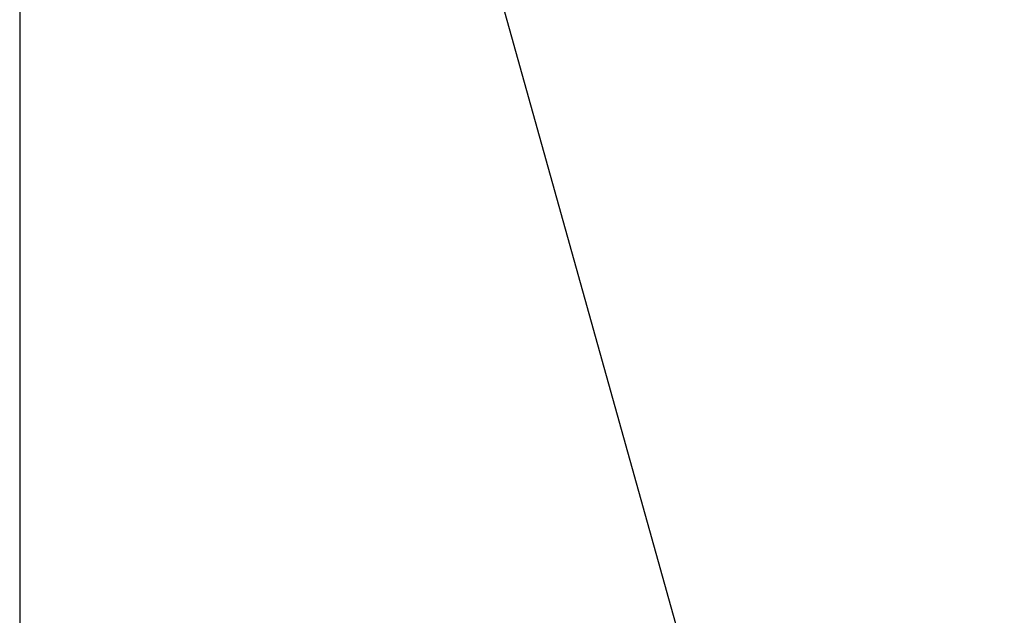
# Paper-space layout 'Inground Anchor' of a CAD drawing. Header units: millimetres. Extents: x 262 to 9484, y 125 to 8141.
# Tile 25 of 53: x 520 to 1158, y 5497 to 5883. Entities that reach past the tile are written whole.
import ezdxf

# ---------------------------------------------------------------- set-up
doc = ezdxf.new("R2010")
doc.units = ezdxf.units.MM
doc.layers.add('COMPONENT_GEOMETRY', color=7, linetype='Continuous')
doc.styles.add('SLDTEXTSTYLE0', font='TXT', dxfattribs={"width": 0.75})
doc.dimstyles.new('SLDDIMSTYLE0', dxfattribs={"dimtxt": 50, "dimasz": 3.302, "dimexe": 0, "dimexo": 0.0625, "dimgap": 12.5, "dimtad": 0, "dimtih": 1, "dimtoh": 1, "dimdec": 0, "dimrnd": 1e-09, "dimzin": 12, "dimdsep": 46, "dimtxsty": 'SLDTEXTSTYLE0', "dimsah": 1, "dimcen": 0.09, "dimadec": 0, "dimazin": 3, "dimtfac": 1, "dimtdec": 0, "dimtofl": 0, "dimtmove": 0, "dimatfit": 3, "dimfxl": 1, "dimfrac": 2, "dimtolj": 1, "dimtzin": 12, "dimarcsym": 0})

# ---------------------------------------------------------------- blocks, each defined once
blk = doc.blocks.new('_D_13')
at = {"layer": 'COMPONENT_GEOMETRY', "color": 7}
for p, q in [((519.7, 6139.56), (519.7, 3926.08)), ((4570.65, 6139.56), (4570.65, 3926.08)), ((519.7, 3929.25), (2471.28, 3929.25)), ((4570.65, 3929.25), (2619.06, 3929.25))]:
    blk.add_line(p, q, dxfattribs=at)
for points in [[(519.7, 3929.25), (523, 3928.74), (523, 3929.76)], [(4570.65, 3929.25), (4567.34, 3929.76), (4567.34, 3928.74)]]:
    blk.add_solid(points, dxfattribs=at)
at = {"layer": 'COMPONENT_GEOMETRY', "color": 7, "insert": (2471.28, 3954.02), "char_height": 50, "attachment_point": 1, "style": 'SLDTEXTSTYLE0'}
blk.add_mtext('4051', dxfattribs=at)

psp = doc.layouts.new('Inground Anchor')

# ---------------------------------------------------------------- linework, layer by layer
at = {"color": 7, "linetype": 'Continuous', "lineweight": 25}
psp.add_line((773.15, 6106.94), (1157.45, 4731.87), dxfattribs=at)

# ---------------------------------------------------------------- dimensions: what is measured, and where the dimension line sits
at = {"layer": 'COMPONENT_GEOMETRY', "color": 7}
dim = psp.add_linear_dim(base=(4570.65, 3929.25), p1=(519.7, 6140.83), p2=(4570.65, 6140.83), angle=0, dimstyle='SLDDIMSTYLE0', dxfattribs=at)
dim.commit()
dim.dimension.update_dxf_attribs({"geometry": '_D_13', "text_midpoint": (2545.17, 3929.25), "dimtype": 160})

doc.saveas('drawing.dxf')
